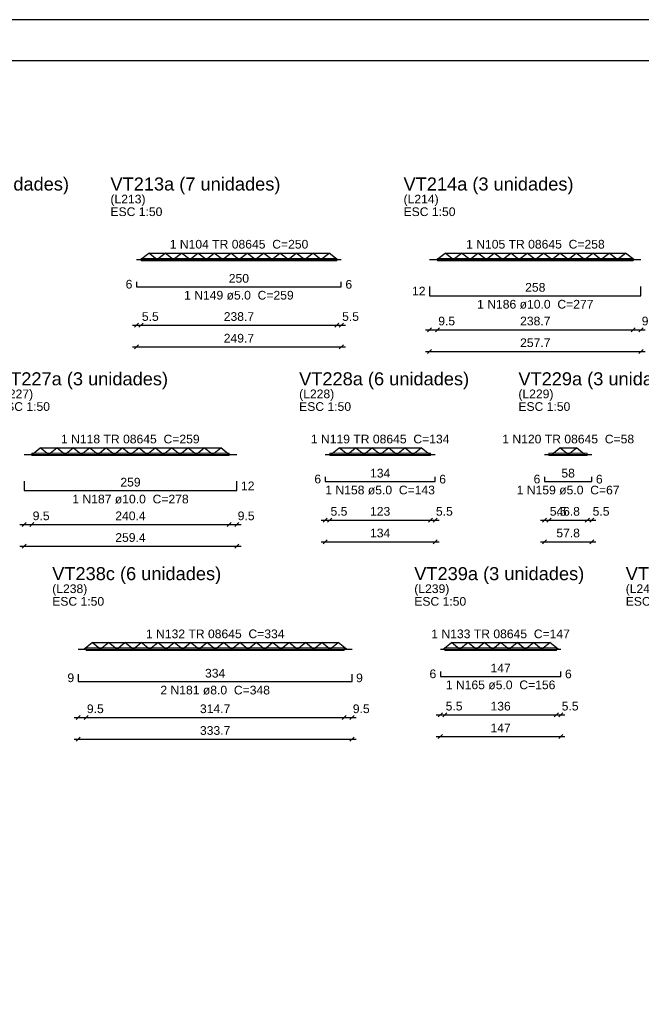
# Model space of a CAD drawing. Header units: millimetres. Extents: x 0 to 119, y 0 to 84.
# Tile 21 of 23: x 84 to 99, y 60 to 84. Entities that reach past the tile are written whole.
import ezdxf

# ---------------------------------------------------------------- set-up
doc = ezdxf.new("R2010")
doc.units = ezdxf.units.MM
doc.header["$MEASUREMENT"] = 0
doc.linetypes.add('NULL', pattern=[0])
doc.layers.get('0').update_dxf_attribs({"lineweight": 18})
for name, color, linetype, lineweight in [('Descrição da armadura', 7, 'Continuous', 0), ('DT-Armadura positiva', 2, 'Continuous', 30), ('DT-Cotas', 9, 'Continuous', 5), ('DT-Forma', 5, 'Continuous', 5), ('DT-Título', 3, 'Continuous', 20), ('Textos armaduras', 7, 'Continuous', 0)]:
    doc.layers.add(name, color=color, linetype=linetype, lineweight=lineweight)
doc.layers.add('SEDUC_MARF', color=1, linetype='Continuous')
doc.layers.add('SEDUC_MARGG', color=7, linetype='Continuous')
doc.styles.add('Arial', font='txt')
doc.dimstyles.new('UM_50.000000', dxfattribs={"dimtxt": 0.18, "dimasz": 0.1, "dimexe": 0.1, "dimexo": 0.2, "dimgap": 0, "dimtad": 1, "dimtih": 1, "dimtoh": 1, "dimdec": 1, "dimlfac": 50, "dimzin": 0, "dimdsep": 46, "dimtxsty": 'Standard', "dimcen": 0.09, "dimdle": 0.1, "dimadec": 1, "dimazin": 2, "dimtfac": 1, "dimtdec": 4, "dimtofl": 0, "dimtmove": 0, "dimatfit": 3, "dimfxl": 1, "dimtolj": 1, "dimarcsym": 0})

# ---------------------------------------------------------------- blocks, each defined once
blk = doc.blocks.new('_Oblique')
at = {"color": 0, "linetype": 'ByBlock', "lineweight": -2}
blk.add_line((-0.5, -0.5), (0.5, 0.5), dxfattribs=at)
blk = doc.blocks.new('*D58')
at = {"layer": 'Defpoints', "color": 0}
for p in [(86.572, 76.114), (91.566, 76.114), (91.566, 76.114)]:
    blk.add_point(p, dxfattribs=at)
at = {"layer": 'DT-Cotas', "color": 0, "lineweight": -2}
blk.add_line((86.472, 76.114), (91.666, 76.114), dxfattribs=at)
at = {"layer": 'DT-Cotas', "color": 0, "lineweight": -2, "xscale": 0.1, "yscale": 0.1, "zscale": 0.1, "rotation": 180}
blk.add_blockref('_Oblique', (86.572, 76.114), dxfattribs=at)
at = {"layer": 'DT-Cotas', "color": 0, "lineweight": -2, "xscale": 0.1, "yscale": 0.1, "zscale": 0.1}
blk.add_blockref('_Oblique', (91.566, 76.114), dxfattribs=at)
at = {"layer": 'DT-Cotas', "color": 7, "insert": (89.069, 76.326), "char_height": 0.2118, "attachment_point": 5, "rotation": 0.0057, "style": 'Arial'}
blk.add_mtext('\\A1;249.7', dxfattribs=at)
blk = doc.blocks.new('*D59')
at = {"layer": 'Defpoints', "color": 0}
for p in [(86.572, 76.643), (86.682, 76.643), (86.682, 76.643)]:
    blk.add_point(p, dxfattribs=at)
at = {"layer": 'DT-Cotas', "color": 0, "lineweight": -2}
blk.add_line((86.472, 76.643), (86.782, 76.643), dxfattribs=at)
at = {"layer": 'DT-Cotas', "color": 0, "lineweight": -2, "xscale": 0.1, "yscale": 0.1, "zscale": 0.1, "rotation": 180}
blk.add_blockref('_Oblique', (86.572, 76.643), dxfattribs=at)
at = {"layer": 'DT-Cotas', "color": 0, "lineweight": -2, "xscale": 0.1, "yscale": 0.1, "zscale": 0.1}
blk.add_blockref('_Oblique', (86.682, 76.643), dxfattribs=at)
at = {"layer": 'DT-Cotas', "color": 7, "insert": (86.908, 76.855), "char_height": 0.2118, "attachment_point": 5, "rotation": 0.0057, "style": 'Arial'}
blk.add_mtext('\\A1;5.5', dxfattribs=at)
blk = doc.blocks.new('*D60')
at = {"layer": 'Defpoints', "color": 0}
for p in [(86.682, 76.643), (91.456, 76.643), (91.456, 76.643)]:
    blk.add_point(p, dxfattribs=at)
at = {"layer": 'DT-Cotas', "color": 0, "lineweight": -2}
blk.add_line((86.582, 76.643), (91.556, 76.643), dxfattribs=at)
at = {"layer": 'DT-Cotas', "color": 0, "lineweight": -2, "xscale": 0.1, "yscale": 0.1, "zscale": 0.1, "rotation": 180}
blk.add_blockref('_Oblique', (86.682, 76.643), dxfattribs=at)
at = {"layer": 'DT-Cotas', "color": 0, "lineweight": -2, "xscale": 0.1, "yscale": 0.1, "zscale": 0.1}
blk.add_blockref('_Oblique', (91.456, 76.643), dxfattribs=at)
at = {"layer": 'DT-Cotas', "color": 7, "insert": (89.069, 76.855), "char_height": 0.2118, "attachment_point": 5, "rotation": 0.0057, "style": 'Arial'}
blk.add_mtext('\\A1;238.7', dxfattribs=at)
blk = doc.blocks.new('*D61')
at = {"layer": 'Defpoints', "color": 0}
for p in [(91.456, 76.643), (91.566, 76.643), (91.566, 76.643)]:
    blk.add_point(p, dxfattribs=at)
at = {"layer": 'DT-Cotas', "color": 0, "lineweight": -2}
blk.add_line((91.356, 76.643), (91.666, 76.643), dxfattribs=at)
at = {"layer": 'DT-Cotas', "color": 0, "lineweight": -2, "xscale": 0.1, "yscale": 0.1, "zscale": 0.1, "rotation": 180}
blk.add_blockref('_Oblique', (91.456, 76.643), dxfattribs=at)
at = {"layer": 'DT-Cotas', "color": 0, "lineweight": -2, "xscale": 0.1, "yscale": 0.1, "zscale": 0.1}
blk.add_blockref('_Oblique', (91.566, 76.643), dxfattribs=at)
at = {"layer": 'DT-Cotas', "color": 7, "insert": (91.791, 76.855), "char_height": 0.2118, "attachment_point": 5, "rotation": 0.0057, "style": 'Arial'}
blk.add_mtext('\\A1;5.5', dxfattribs=at)
blk = doc.blocks.new('*D62')
at = {"layer": 'Defpoints', "color": 0}
for p in [(93.719, 76.004), (98.873, 76.004), (98.873, 76.004)]:
    blk.add_point(p, dxfattribs=at)
at = {"layer": 'DT-Cotas', "color": 0, "lineweight": -2}
blk.add_line((93.619, 76.004), (98.973, 76.004), dxfattribs=at)
at = {"layer": 'DT-Cotas', "color": 0, "lineweight": -2, "xscale": 0.1, "yscale": 0.1, "zscale": 0.1, "rotation": 180}
blk.add_blockref('_Oblique', (93.719, 76.004), dxfattribs=at)
at = {"layer": 'DT-Cotas', "color": 0, "lineweight": -2, "xscale": 0.1, "yscale": 0.1, "zscale": 0.1}
blk.add_blockref('_Oblique', (98.873, 76.004), dxfattribs=at)
at = {"layer": 'DT-Cotas', "color": 7, "insert": (96.296, 76.216), "char_height": 0.2118, "attachment_point": 5, "rotation": 0.0057, "style": 'Arial'}
blk.add_mtext('\\A1;257.7', dxfattribs=at)
blk = doc.blocks.new('*D63')
at = {"layer": 'Defpoints', "color": 0}
for p in [(93.719, 76.533), (93.909, 76.533), (93.909, 76.533)]:
    blk.add_point(p, dxfattribs=at)
at = {"layer": 'DT-Cotas', "color": 0, "lineweight": -2}
blk.add_line((93.619, 76.533), (94.009, 76.533), dxfattribs=at)
at = {"layer": 'DT-Cotas', "color": 0, "lineweight": -2, "xscale": 0.1, "yscale": 0.1, "zscale": 0.1, "rotation": 180}
blk.add_blockref('_Oblique', (93.719, 76.533), dxfattribs=at)
at = {"layer": 'DT-Cotas', "color": 0, "lineweight": -2, "xscale": 0.1, "yscale": 0.1, "zscale": 0.1}
blk.add_blockref('_Oblique', (93.909, 76.533), dxfattribs=at)
at = {"layer": 'DT-Cotas', "color": 7, "insert": (94.135, 76.745), "char_height": 0.2118, "attachment_point": 5, "rotation": 0.0057, "style": 'Arial'}
blk.add_mtext('\\A1;9.5', dxfattribs=at)
blk = doc.blocks.new('*D64')
at = {"layer": 'Defpoints', "color": 0}
for p in [(93.909, 76.533), (98.683, 76.533), (98.683, 76.533)]:
    blk.add_point(p, dxfattribs=at)
at = {"layer": 'DT-Cotas', "color": 0, "lineweight": -2}
blk.add_line((93.809, 76.533), (98.783, 76.533), dxfattribs=at)
at = {"layer": 'DT-Cotas', "color": 0, "lineweight": -2, "xscale": 0.1, "yscale": 0.1, "zscale": 0.1, "rotation": 180}
blk.add_blockref('_Oblique', (93.909, 76.533), dxfattribs=at)
at = {"layer": 'DT-Cotas', "color": 0, "lineweight": -2, "xscale": 0.1, "yscale": 0.1, "zscale": 0.1}
blk.add_blockref('_Oblique', (98.683, 76.533), dxfattribs=at)
at = {"layer": 'DT-Cotas', "color": 7, "insert": (96.296, 76.745), "char_height": 0.2118, "attachment_point": 5, "rotation": 0.0057, "style": 'Arial'}
blk.add_mtext('\\A1;238.7', dxfattribs=at)
blk = doc.blocks.new('*D65')
at = {"layer": 'Defpoints', "color": 0}
for p in [(98.683, 76.533), (98.873, 76.533), (98.873, 76.533)]:
    blk.add_point(p, dxfattribs=at)
at = {"layer": 'DT-Cotas', "color": 0, "lineweight": -2}
blk.add_line((98.583, 76.533), (98.973, 76.533), dxfattribs=at)
at = {"layer": 'DT-Cotas', "color": 0, "lineweight": -2, "xscale": 0.1, "yscale": 0.1, "zscale": 0.1, "rotation": 180}
blk.add_blockref('_Oblique', (98.683, 76.533), dxfattribs=at)
at = {"layer": 'DT-Cotas', "color": 0, "lineweight": -2, "xscale": 0.1, "yscale": 0.1, "zscale": 0.1}
blk.add_blockref('_Oblique', (98.873, 76.533), dxfattribs=at)
at = {"layer": 'DT-Cotas', "color": 7, "insert": (99.098, 76.745), "char_height": 0.2118, "attachment_point": 5, "rotation": 0.0057, "style": 'Arial'}
blk.add_mtext('\\A1;9.5', dxfattribs=at)
blk = doc.blocks.new('*D118')
at = {"layer": 'Defpoints', "color": 0}
for p in [(83.831, 71.25), (89.02, 71.25), (89.02, 71.25)]:
    blk.add_point(p, dxfattribs=at)
at = {"layer": 'DT-Cotas', "color": 0, "lineweight": -2}
blk.add_line((83.731, 71.25), (89.12, 71.25), dxfattribs=at)
at = {"layer": 'DT-Cotas', "color": 0, "lineweight": -2, "xscale": 0.1, "yscale": 0.1, "zscale": 0.1, "rotation": 180}
blk.add_blockref('_Oblique', (83.831, 71.25), dxfattribs=at)
at = {"layer": 'DT-Cotas', "color": 0, "lineweight": -2, "xscale": 0.1, "yscale": 0.1, "zscale": 0.1}
blk.add_blockref('_Oblique', (89.02, 71.25), dxfattribs=at)
at = {"layer": 'DT-Cotas', "color": 7, "insert": (86.425, 71.462), "char_height": 0.2118, "attachment_point": 5, "rotation": 0.0057, "style": 'Arial'}
blk.add_mtext('\\A1;259.4', dxfattribs=at)
blk = doc.blocks.new('*D119')
at = {"layer": 'Defpoints', "color": 0}
for p in [(83.831, 71.779), (84.021, 71.779), (84.021, 71.779)]:
    blk.add_point(p, dxfattribs=at)
at = {"layer": 'DT-Cotas', "color": 0, "lineweight": -2}
blk.add_line((83.731, 71.779), (84.121, 71.779), dxfattribs=at)
at = {"layer": 'DT-Cotas', "color": 0, "lineweight": -2, "xscale": 0.1, "yscale": 0.1, "zscale": 0.1, "rotation": 180}
blk.add_blockref('_Oblique', (83.831, 71.779), dxfattribs=at)
at = {"layer": 'DT-Cotas', "color": 0, "lineweight": -2, "xscale": 0.1, "yscale": 0.1, "zscale": 0.1}
blk.add_blockref('_Oblique', (84.021, 71.779), dxfattribs=at)
at = {"layer": 'DT-Cotas', "color": 7, "insert": (84.247, 71.991), "char_height": 0.2118, "attachment_point": 5, "rotation": 0.0057, "style": 'Arial'}
blk.add_mtext('\\A1;9.5', dxfattribs=at)
blk = doc.blocks.new('*D120')
at = {"layer": 'Defpoints', "color": 0}
for p in [(84.021, 71.779), (88.83, 71.779), (88.83, 71.779)]:
    blk.add_point(p, dxfattribs=at)
at = {"layer": 'DT-Cotas', "color": 0, "lineweight": -2}
blk.add_line((83.921, 71.779), (88.93, 71.779), dxfattribs=at)
at = {"layer": 'DT-Cotas', "color": 0, "lineweight": -2, "xscale": 0.1, "yscale": 0.1, "zscale": 0.1, "rotation": 180}
blk.add_blockref('_Oblique', (84.021, 71.779), dxfattribs=at)
at = {"layer": 'DT-Cotas', "color": 0, "lineweight": -2, "xscale": 0.1, "yscale": 0.1, "zscale": 0.1}
blk.add_blockref('_Oblique', (88.83, 71.779), dxfattribs=at)
at = {"layer": 'DT-Cotas', "color": 7, "insert": (86.425, 71.991), "char_height": 0.2118, "attachment_point": 5, "rotation": 0.0057, "style": 'Arial'}
blk.add_mtext('\\A1;240.4', dxfattribs=at)
blk = doc.blocks.new('*D121')
at = {"layer": 'Defpoints', "color": 0}
for p in [(88.83, 71.779), (89.02, 71.779), (89.02, 71.779)]:
    blk.add_point(p, dxfattribs=at)
at = {"layer": 'DT-Cotas', "color": 0, "lineweight": -2}
blk.add_line((88.73, 71.779), (89.12, 71.779), dxfattribs=at)
at = {"layer": 'DT-Cotas', "color": 0, "lineweight": -2, "xscale": 0.1, "yscale": 0.1, "zscale": 0.1, "rotation": 180}
blk.add_blockref('_Oblique', (88.83, 71.779), dxfattribs=at)
at = {"layer": 'DT-Cotas', "color": 0, "lineweight": -2, "xscale": 0.1, "yscale": 0.1, "zscale": 0.1}
blk.add_blockref('_Oblique', (89.02, 71.779), dxfattribs=at)
at = {"layer": 'DT-Cotas', "color": 7, "insert": (89.245, 71.991), "char_height": 0.2118, "attachment_point": 5, "rotation": 0.0057, "style": 'Arial'}
blk.add_mtext('\\A1;9.5', dxfattribs=at)
blk = doc.blocks.new('*D122')
at = {"layer": 'Defpoints', "color": 0}
for p in [(91.173, 71.36), (93.853, 71.36), (93.853, 71.36)]:
    blk.add_point(p, dxfattribs=at)
at = {"layer": 'DT-Cotas', "color": 0, "lineweight": -2}
blk.add_line((91.073, 71.36), (93.953, 71.36), dxfattribs=at)
at = {"layer": 'DT-Cotas', "color": 0, "lineweight": -2, "xscale": 0.1, "yscale": 0.1, "zscale": 0.1, "rotation": 180}
blk.add_blockref('_Oblique', (91.173, 71.36), dxfattribs=at)
at = {"layer": 'DT-Cotas', "color": 0, "lineweight": -2, "xscale": 0.1, "yscale": 0.1, "zscale": 0.1}
blk.add_blockref('_Oblique', (93.853, 71.36), dxfattribs=at)
at = {"layer": 'DT-Cotas', "color": 7, "insert": (92.513, 71.572), "char_height": 0.2118, "attachment_point": 5, "rotation": 0.0057, "style": 'Arial'}
blk.add_mtext('\\A1;134', dxfattribs=at)
blk = doc.blocks.new('*D123')
at = {"layer": 'Defpoints', "color": 0}
for p in [(91.173, 71.889), (91.283, 71.889), (91.283, 71.889)]:
    blk.add_point(p, dxfattribs=at)
at = {"layer": 'DT-Cotas', "color": 0, "lineweight": -2}
blk.add_line((91.073, 71.889), (91.383, 71.889), dxfattribs=at)
at = {"layer": 'DT-Cotas', "color": 0, "lineweight": -2, "xscale": 0.1, "yscale": 0.1, "zscale": 0.1, "rotation": 180}
blk.add_blockref('_Oblique', (91.173, 71.889), dxfattribs=at)
at = {"layer": 'DT-Cotas', "color": 0, "lineweight": -2, "xscale": 0.1, "yscale": 0.1, "zscale": 0.1}
blk.add_blockref('_Oblique', (91.283, 71.889), dxfattribs=at)
at = {"layer": 'DT-Cotas', "color": 7, "insert": (91.509, 72.101), "char_height": 0.2118, "attachment_point": 5, "rotation": 0.0057, "style": 'Arial'}
blk.add_mtext('\\A1;5.5', dxfattribs=at)
blk = doc.blocks.new('*D124')
at = {"layer": 'Defpoints', "color": 0}
for p in [(91.283, 71.889), (93.743, 71.889), (93.743, 71.889)]:
    blk.add_point(p, dxfattribs=at)
at = {"layer": 'DT-Cotas', "color": 0, "lineweight": -2}
blk.add_line((91.183, 71.889), (93.843, 71.889), dxfattribs=at)
at = {"layer": 'DT-Cotas', "color": 0, "lineweight": -2, "xscale": 0.1, "yscale": 0.1, "zscale": 0.1, "rotation": 180}
blk.add_blockref('_Oblique', (91.283, 71.889), dxfattribs=at)
at = {"layer": 'DT-Cotas', "color": 0, "lineweight": -2, "xscale": 0.1, "yscale": 0.1, "zscale": 0.1}
blk.add_blockref('_Oblique', (93.743, 71.889), dxfattribs=at)
at = {"layer": 'DT-Cotas', "color": 7, "insert": (92.513, 72.101), "char_height": 0.2118, "attachment_point": 5, "rotation": 0.0057, "style": 'Arial'}
blk.add_mtext('\\A1;123', dxfattribs=at)
blk = doc.blocks.new('*D125')
at = {"layer": 'Defpoints', "color": 0}
for p in [(93.743, 71.889), (93.853, 71.889), (93.853, 71.889)]:
    blk.add_point(p, dxfattribs=at)
at = {"layer": 'DT-Cotas', "color": 0, "lineweight": -2}
blk.add_line((93.643, 71.889), (93.953, 71.889), dxfattribs=at)
at = {"layer": 'DT-Cotas', "color": 0, "lineweight": -2, "xscale": 0.1, "yscale": 0.1, "zscale": 0.1, "rotation": 180}
blk.add_blockref('_Oblique', (93.743, 71.889), dxfattribs=at)
at = {"layer": 'DT-Cotas', "color": 0, "lineweight": -2, "xscale": 0.1, "yscale": 0.1, "zscale": 0.1}
blk.add_blockref('_Oblique', (93.853, 71.889), dxfattribs=at)
at = {"layer": 'DT-Cotas', "color": 7, "insert": (94.079, 72.101), "char_height": 0.2118, "attachment_point": 5, "rotation": 0.0057, "style": 'Arial'}
blk.add_mtext('\\A1;5.5', dxfattribs=at)
blk = doc.blocks.new('*D126')
at = {"layer": 'Defpoints', "color": 0}
for p in [(96.519, 71.36), (97.674, 71.36), (97.674, 71.36)]:
    blk.add_point(p, dxfattribs=at)
at = {"layer": 'DT-Cotas', "color": 0, "lineweight": -2}
blk.add_line((96.419, 71.36), (97.774, 71.36), dxfattribs=at)
at = {"layer": 'DT-Cotas', "color": 0, "lineweight": -2, "xscale": 0.1, "yscale": 0.1, "zscale": 0.1, "rotation": 180}
blk.add_blockref('_Oblique', (96.519, 71.36), dxfattribs=at)
at = {"layer": 'DT-Cotas', "color": 0, "lineweight": -2, "xscale": 0.1, "yscale": 0.1, "zscale": 0.1}
blk.add_blockref('_Oblique', (97.674, 71.36), dxfattribs=at)
at = {"layer": 'DT-Cotas', "color": 7, "insert": (97.097, 71.572), "char_height": 0.2118, "attachment_point": 5, "rotation": 0.0057, "style": 'Arial'}
blk.add_mtext('\\A1;57.8', dxfattribs=at)
blk = doc.blocks.new('*D127')
at = {"layer": 'Defpoints', "color": 0}
for p in [(96.519, 71.889), (96.629, 71.889), (96.629, 71.889)]:
    blk.add_point(p, dxfattribs=at)
at = {"layer": 'DT-Cotas', "color": 0, "lineweight": -2}
blk.add_line((96.419, 71.889), (96.729, 71.889), dxfattribs=at)
at = {"layer": 'DT-Cotas', "color": 0, "lineweight": -2, "xscale": 0.1, "yscale": 0.1, "zscale": 0.1, "rotation": 180}
blk.add_blockref('_Oblique', (96.519, 71.889), dxfattribs=at)
at = {"layer": 'DT-Cotas', "color": 0, "lineweight": -2, "xscale": 0.1, "yscale": 0.1, "zscale": 0.1}
blk.add_blockref('_Oblique', (96.629, 71.889), dxfattribs=at)
at = {"layer": 'DT-Cotas', "color": 7, "insert": (96.855, 72.101), "char_height": 0.2118, "attachment_point": 5, "rotation": 0.0057, "style": 'Arial'}
blk.add_mtext('\\A1;5.5', dxfattribs=at)
blk = doc.blocks.new('*D128')
at = {"layer": 'Defpoints', "color": 0}
for p in [(96.629, 71.889), (97.564, 71.889), (97.564, 71.889)]:
    blk.add_point(p, dxfattribs=at)
at = {"layer": 'DT-Cotas', "color": 0, "lineweight": -2}
blk.add_line((96.529, 71.889), (97.664, 71.889), dxfattribs=at)
at = {"layer": 'DT-Cotas', "color": 0, "lineweight": -2, "xscale": 0.1, "yscale": 0.1, "zscale": 0.1, "rotation": 180}
blk.add_blockref('_Oblique', (96.629, 71.889), dxfattribs=at)
at = {"layer": 'DT-Cotas', "color": 0, "lineweight": -2, "xscale": 0.1, "yscale": 0.1, "zscale": 0.1}
blk.add_blockref('_Oblique', (97.564, 71.889), dxfattribs=at)
at = {"layer": 'DT-Cotas', "color": 7, "insert": (97.097, 72.101), "char_height": 0.2118, "attachment_point": 5, "rotation": 0.0057, "style": 'Arial'}
blk.add_mtext('\\A1;46.8', dxfattribs=at)
blk = doc.blocks.new('*D129')
at = {"layer": 'Defpoints', "color": 0}
for p in [(97.564, 71.889), (97.674, 71.889), (97.674, 71.889)]:
    blk.add_point(p, dxfattribs=at)
at = {"layer": 'DT-Cotas', "color": 0, "lineweight": -2}
blk.add_line((97.464, 71.889), (97.774, 71.889), dxfattribs=at)
at = {"layer": 'DT-Cotas', "color": 0, "lineweight": -2, "xscale": 0.1, "yscale": 0.1, "zscale": 0.1, "rotation": 180}
blk.add_blockref('_Oblique', (97.564, 71.889), dxfattribs=at)
at = {"layer": 'DT-Cotas', "color": 0, "lineweight": -2, "xscale": 0.1, "yscale": 0.1, "zscale": 0.1}
blk.add_blockref('_Oblique', (97.674, 71.889), dxfattribs=at)
at = {"layer": 'DT-Cotas', "color": 7, "insert": (97.9, 72.101), "char_height": 0.2118, "attachment_point": 5, "rotation": 0.0057, "style": 'Arial'}
blk.add_mtext('\\A1;5.5', dxfattribs=at)
blk = doc.blocks.new('*D178')
at = {"layer": 'Defpoints', "color": 0}
for p in [(85.152, 66.542), (91.827, 66.542), (91.827, 66.542)]:
    blk.add_point(p, dxfattribs=at)
at = {"layer": 'DT-Cotas', "color": 0, "lineweight": -2}
blk.add_line((85.052, 66.542), (91.927, 66.542), dxfattribs=at)
at = {"layer": 'DT-Cotas', "color": 0, "lineweight": -2, "xscale": 0.1, "yscale": 0.1, "zscale": 0.1, "rotation": 180}
blk.add_blockref('_Oblique', (85.152, 66.542), dxfattribs=at)
at = {"layer": 'DT-Cotas', "color": 0, "lineweight": -2, "xscale": 0.1, "yscale": 0.1, "zscale": 0.1}
blk.add_blockref('_Oblique', (91.827, 66.542), dxfattribs=at)
at = {"layer": 'DT-Cotas', "color": 7, "insert": (88.489, 66.753), "char_height": 0.2118, "attachment_point": 5, "rotation": 0.0057, "style": 'Arial'}
blk.add_mtext('\\A1;333.7', dxfattribs=at)
blk = doc.blocks.new('*D179')
at = {"layer": 'Defpoints', "color": 0}
for p in [(85.152, 67.071), (85.342, 67.071), (85.342, 67.071)]:
    blk.add_point(p, dxfattribs=at)
at = {"layer": 'DT-Cotas', "color": 0, "lineweight": -2}
blk.add_line((85.052, 67.071), (85.442, 67.071), dxfattribs=at)
at = {"layer": 'DT-Cotas', "color": 0, "lineweight": -2, "xscale": 0.1, "yscale": 0.1, "zscale": 0.1, "rotation": 180}
blk.add_blockref('_Oblique', (85.152, 67.071), dxfattribs=at)
at = {"layer": 'DT-Cotas', "color": 0, "lineweight": -2, "xscale": 0.1, "yscale": 0.1, "zscale": 0.1}
blk.add_blockref('_Oblique', (85.342, 67.071), dxfattribs=at)
at = {"layer": 'DT-Cotas', "color": 7, "insert": (85.568, 67.283), "char_height": 0.2118, "attachment_point": 5, "rotation": 0.0057, "style": 'Arial'}
blk.add_mtext('\\A1;9.5', dxfattribs=at)
blk = doc.blocks.new('*D180')
at = {"layer": 'Defpoints', "color": 0}
for p in [(85.342, 67.071), (91.637, 67.071), (91.637, 67.071)]:
    blk.add_point(p, dxfattribs=at)
at = {"layer": 'DT-Cotas', "color": 0, "lineweight": -2}
blk.add_line((85.242, 67.071), (91.737, 67.071), dxfattribs=at)
at = {"layer": 'DT-Cotas', "color": 0, "lineweight": -2, "xscale": 0.1, "yscale": 0.1, "zscale": 0.1, "rotation": 180}
blk.add_blockref('_Oblique', (85.342, 67.071), dxfattribs=at)
at = {"layer": 'DT-Cotas', "color": 0, "lineweight": -2, "xscale": 0.1, "yscale": 0.1, "zscale": 0.1}
blk.add_blockref('_Oblique', (91.637, 67.071), dxfattribs=at)
at = {"layer": 'DT-Cotas', "color": 7, "insert": (88.489, 67.283), "char_height": 0.2118, "attachment_point": 5, "rotation": 0.0057, "style": 'Arial'}
blk.add_mtext('\\A1;314.7', dxfattribs=at)
blk = doc.blocks.new('*D181')
at = {"layer": 'Defpoints', "color": 0}
for p in [(91.637, 67.071), (91.827, 67.071), (91.827, 67.071)]:
    blk.add_point(p, dxfattribs=at)
at = {"layer": 'DT-Cotas', "color": 0, "lineweight": -2}
blk.add_line((91.537, 67.071), (91.927, 67.071), dxfattribs=at)
at = {"layer": 'DT-Cotas', "color": 0, "lineweight": -2, "xscale": 0.1, "yscale": 0.1, "zscale": 0.1, "rotation": 180}
blk.add_blockref('_Oblique', (91.637, 67.071), dxfattribs=at)
at = {"layer": 'DT-Cotas', "color": 0, "lineweight": -2, "xscale": 0.1, "yscale": 0.1, "zscale": 0.1}
blk.add_blockref('_Oblique', (91.827, 67.071), dxfattribs=at)
at = {"layer": 'DT-Cotas', "color": 7, "insert": (92.052, 67.283), "char_height": 0.2118, "attachment_point": 5, "rotation": 0.0057, "style": 'Arial'}
blk.add_mtext('\\A1;9.5', dxfattribs=at)
blk = doc.blocks.new('*D182')
at = {"layer": 'Defpoints', "color": 0}
for p in [(93.98, 66.606), (96.92, 66.606), (96.92, 66.606)]:
    blk.add_point(p, dxfattribs=at)
at = {"layer": 'DT-Cotas', "color": 0, "lineweight": -2}
blk.add_line((93.88, 66.606), (97.02, 66.606), dxfattribs=at)
at = {"layer": 'DT-Cotas', "color": 0, "lineweight": -2, "xscale": 0.1, "yscale": 0.1, "zscale": 0.1, "rotation": 180}
blk.add_blockref('_Oblique', (93.98, 66.606), dxfattribs=at)
at = {"layer": 'DT-Cotas', "color": 0, "lineweight": -2, "xscale": 0.1, "yscale": 0.1, "zscale": 0.1}
blk.add_blockref('_Oblique', (96.92, 66.606), dxfattribs=at)
at = {"layer": 'DT-Cotas', "color": 7, "insert": (95.45, 66.817), "char_height": 0.2118, "attachment_point": 5, "rotation": 0.0057, "style": 'Arial'}
blk.add_mtext('\\A1;147', dxfattribs=at)
blk = doc.blocks.new('*D183')
at = {"layer": 'Defpoints', "color": 0}
for p in [(93.98, 67.135), (94.09, 67.135), (94.09, 67.135)]:
    blk.add_point(p, dxfattribs=at)
at = {"layer": 'DT-Cotas', "color": 0, "lineweight": -2}
blk.add_line((93.88, 67.135), (94.19, 67.135), dxfattribs=at)
at = {"layer": 'DT-Cotas', "color": 0, "lineweight": -2, "xscale": 0.1, "yscale": 0.1, "zscale": 0.1, "rotation": 180}
blk.add_blockref('_Oblique', (93.98, 67.135), dxfattribs=at)
at = {"layer": 'DT-Cotas', "color": 0, "lineweight": -2, "xscale": 0.1, "yscale": 0.1, "zscale": 0.1}
blk.add_blockref('_Oblique', (94.09, 67.135), dxfattribs=at)
at = {"layer": 'DT-Cotas', "color": 7, "insert": (94.316, 67.347), "char_height": 0.2118, "attachment_point": 5, "rotation": 0.0057, "style": 'Arial'}
blk.add_mtext('\\A1;5.5', dxfattribs=at)
blk = doc.blocks.new('*D184')
at = {"layer": 'Defpoints', "color": 0}
for p in [(94.09, 67.135), (96.81, 67.135), (96.81, 67.135)]:
    blk.add_point(p, dxfattribs=at)
at = {"layer": 'DT-Cotas', "color": 0, "lineweight": -2}
blk.add_line((93.99, 67.135), (96.91, 67.135), dxfattribs=at)
at = {"layer": 'DT-Cotas', "color": 0, "lineweight": -2, "xscale": 0.1, "yscale": 0.1, "zscale": 0.1, "rotation": 180}
blk.add_blockref('_Oblique', (94.09, 67.135), dxfattribs=at)
at = {"layer": 'DT-Cotas', "color": 0, "lineweight": -2, "xscale": 0.1, "yscale": 0.1, "zscale": 0.1}
blk.add_blockref('_Oblique', (96.81, 67.135), dxfattribs=at)
at = {"layer": 'DT-Cotas', "color": 7, "insert": (95.45, 67.347), "char_height": 0.2118, "attachment_point": 5, "rotation": 0.0057, "style": 'Arial'}
blk.add_mtext('\\A1;136', dxfattribs=at)
blk = doc.blocks.new('*D185')
at = {"layer": 'Defpoints', "color": 0}
for p in [(96.81, 67.135), (96.92, 67.135), (96.92, 67.135)]:
    blk.add_point(p, dxfattribs=at)
at = {"layer": 'DT-Cotas', "color": 0, "lineweight": -2}
blk.add_line((96.71, 67.135), (97.02, 67.135), dxfattribs=at)
at = {"layer": 'DT-Cotas', "color": 0, "lineweight": -2, "xscale": 0.1, "yscale": 0.1, "zscale": 0.1, "rotation": 180}
blk.add_blockref('_Oblique', (96.81, 67.135), dxfattribs=at)
at = {"layer": 'DT-Cotas', "color": 0, "lineweight": -2, "xscale": 0.1, "yscale": 0.1, "zscale": 0.1}
blk.add_blockref('_Oblique', (96.92, 67.135), dxfattribs=at)
at = {"layer": 'DT-Cotas', "color": 7, "insert": (97.146, 67.347), "char_height": 0.2118, "attachment_point": 5, "rotation": 0.0057, "style": 'Arial'}
blk.add_mtext('\\A1;5.5', dxfattribs=at)

msp = doc.modelspace()

# ---------------------------------------------------------------- linework, layer by layer
at = {"layer": 'DT-Armadura positiva'}
for p, q in [((86.6688, 78.246), (86.8688, 78.406)), ((87.0688, 78.246), (86.8688, 78.406)), ((86.8688, 78.406), (91.2688, 78.406)), ((87.0688, 78.246), (87.2688, 78.406)), ((87.4688, 78.246), (87.2688, 78.406)), ((87.4688, 78.246), (87.6688, 78.406)), ((87.8688, 78.246), (87.6688, 78.406)), ((87.8688, 78.246), (88.0688, 78.406)), ((88.2688, 78.246), (88.0688, 78.406)), ((88.2688, 78.246), (88.4688, 78.406)), ((88.6688, 78.246), (88.4688, 78.406)), ((88.6688, 78.246), (88.8688, 78.406)), ((89.0688, 78.246), (88.8688, 78.406)), ((89.0688, 78.246), (89.2688, 78.406)), ((89.4688, 78.246), (89.2688, 78.406)), ((89.4688, 78.246), (89.6688, 78.406)), ((89.8688, 78.246), (89.6688, 78.406)), ((89.8688, 78.246), (90.0688, 78.406)), ((90.2688, 78.246), (90.0688, 78.406)), ((90.2688, 78.246), (90.4688, 78.406)), ((90.6688, 78.246), (90.4688, 78.406)), ((90.6688, 78.246), (90.8688, 78.406)), ((91.0688, 78.246), (90.8688, 78.406)), ((91.0688, 78.246), (91.2688, 78.406)), ((91.4688, 78.246), (91.2688, 78.406)), ((93.896, 78.246), (94.096, 78.406)), ((94.296, 78.246), (94.096, 78.406)), ((94.096, 78.406), (98.496, 78.406)), ((94.296, 78.246), (94.496, 78.406)), ((94.696, 78.246), (94.496, 78.406)), ((94.696, 78.246), (94.896, 78.406)), ((95.096, 78.246), (94.896, 78.406)), ((95.096, 78.246), (95.296, 78.406)), ((95.496, 78.246), (95.296, 78.406)), ((95.496, 78.246), (95.696, 78.406)), ((95.896, 78.246), (95.696, 78.406)), ((95.896, 78.246), (96.096, 78.406)), ((96.296, 78.246), (96.096, 78.406)), ((96.296, 78.246), (96.496, 78.406)), ((96.696, 78.246), (96.496, 78.406)), ((96.696, 78.246), (96.896, 78.406)), ((97.096, 78.246), (96.896, 78.406)), ((97.096, 78.246), (97.296, 78.406)), ((97.496, 78.246), (97.296, 78.406)), ((97.496, 78.246), (97.696, 78.406)), ((97.896, 78.246), (97.696, 78.406)), ((97.896, 78.246), (98.096, 78.406)), ((98.296, 78.246), (98.096, 78.406)), ((98.296, 78.246), (98.496, 78.406)), ((98.696, 78.246), (98.496, 78.406)), ((86.572, 78.246), (91.5656, 78.246)), ((93.7192, 78.246), (98.8728, 78.246)), ((84.0254, 73.4918), (84.2254, 73.6518)), ((84.4254, 73.4918), (84.2254, 73.6518)), ((84.2254, 73.6518), (88.6254, 73.6518)), ((84.4254, 73.4918), (84.6254, 73.6518)), ((84.8254, 73.4918), (84.6254, 73.6518)), ((84.8254, 73.4918), (85.0254, 73.6518)), ((85.2254, 73.4918), (85.0254, 73.6518)), ((85.2254, 73.4918), (85.4254, 73.6518)), ((85.6254, 73.4918), (85.4254, 73.6518)), ((85.6254, 73.4918), (85.8254, 73.6518)), ((86.0254, 73.4918), (85.8254, 73.6518)), ((86.0254, 73.4918), (86.2254, 73.6518)), ((86.4254, 73.4918), (86.2254, 73.6518)), ((86.4254, 73.4918), (86.6254, 73.6518)), ((86.8254, 73.4918), (86.6254, 73.6518)), ((86.8254, 73.4918), (87.0254, 73.6518)), ((87.2254, 73.4918), (87.0254, 73.6518)), ((87.2254, 73.4918), (87.4254, 73.6518)), ((87.6254, 73.4918), (87.4254, 73.6518)), ((87.6254, 73.4918), (87.8254, 73.6518)), ((88.0254, 73.4918), (87.8254, 73.6518)), ((88.0254, 73.4918), (88.2254, 73.6518)), ((88.4254, 73.4918), (88.2254, 73.6518)), ((88.4254, 73.4918), (88.6254, 73.6518)), ((88.8254, 73.4918), (88.6254, 73.6518)), ((91.3132, 73.4918), (91.5132, 73.6518)), ((91.7132, 73.4918), (91.5132, 73.6518)), ((91.5132, 73.6518), (93.5132, 73.6518)), ((91.7132, 73.4918), (91.9132, 73.6518)), ((92.1132, 73.4918), (91.9132, 73.6518)), ((92.1132, 73.4918), (92.3132, 73.6518)), ((92.5132, 73.4918), (92.3132, 73.6518)), ((92.5132, 73.4918), (92.7132, 73.6518)), ((92.9132, 73.4918), (92.7132, 73.6518)), ((92.9132, 73.4918), (93.1132, 73.6518)), ((93.3132, 73.4918), (93.1132, 73.6518)), ((93.3132, 73.4918), (93.5132, 73.6518)), ((93.7132, 73.4918), (93.5132, 73.6518)), ((96.6968, 73.4918), (96.8968, 73.6518)), ((97.0968, 73.4918), (96.8968, 73.6518)), ((96.8968, 73.6518), (97.2968, 73.6518)), ((97.0968, 73.4918), (97.2968, 73.6518)), ((97.4968, 73.4918), (97.2968, 73.6518)), ((83.8312, 73.4918), (89.0196, 73.4918)), ((91.1732, 73.4918), (93.8532, 73.4918)), ((96.5192, 73.4918), (97.6744, 73.4918)), ((85.1522, 68.7376), (91.8268, 68.7376)), ((85.2895, 68.7376), (85.4895, 68.8976)), ((85.6895, 68.7376), (85.4895, 68.8976)), ((85.4895, 68.8976), (91.4895, 68.8976)), ((85.6895, 68.7376), (85.8895, 68.8976)), ((86.0895, 68.7376), (85.8895, 68.8976)), ((86.0895, 68.7376), (86.2895, 68.8976)), ((86.4895, 68.7376), (86.2895, 68.8976)), ((86.4895, 68.7376), (86.6895, 68.8976)), ((86.8895, 68.7376), (86.6895, 68.8976)), ((86.8895, 68.7376), (87.0895, 68.8976)), ((87.2895, 68.7376), (87.0895, 68.8976)), ((87.2895, 68.7376), (87.4895, 68.8976)), ((87.6895, 68.7376), (87.4895, 68.8976)), ((87.6895, 68.7376), (87.8895, 68.8976)), ((88.0895, 68.7376), (87.8895, 68.8976)), ((88.0895, 68.7376), (88.2895, 68.8976)), ((88.4895, 68.7376), (88.2895, 68.8976)), ((88.4895, 68.7376), (88.6895, 68.8976)), ((88.8895, 68.7376), (88.6895, 68.8976)), ((88.8895, 68.7376), (89.0895, 68.8976)), ((89.2895, 68.7376), (89.0895, 68.8976)), ((89.2895, 68.7376), (89.4895, 68.8976)), ((89.6895, 68.7376), (89.4895, 68.8976)), ((89.6895, 68.7376), (89.8895, 68.8976)), ((90.0895, 68.7376), (89.8895, 68.8976)), ((90.0895, 68.7376), (90.2895, 68.8976)), ((90.4895, 68.7376), (90.2895, 68.8976)), ((90.4895, 68.7376), (90.6895, 68.8976)), ((90.8895, 68.7376), (90.6895, 68.8976)), ((90.8895, 68.7376), (91.0895, 68.8976)), ((91.2895, 68.7376), (91.0895, 68.8976)), ((91.2895, 68.7376), (91.4895, 68.8976)), ((91.6895, 68.7376), (91.4895, 68.8976)), ((93.9805, 68.7376), (96.9204, 68.7376)), ((94.0504, 68.7376), (94.2504, 68.8976)), ((94.4504, 68.7376), (94.2504, 68.8976)), ((94.2504, 68.8976), (96.6504, 68.8976)), ((94.4504, 68.7376), (94.6504, 68.8976)), ((94.8504, 68.7376), (94.6504, 68.8976)), ((94.8504, 68.7376), (95.0504, 68.8976)), ((95.2504, 68.7376), (95.0504, 68.8976)), ((95.2504, 68.7376), (95.4504, 68.8976)), ((95.6504, 68.7376), (95.4504, 68.8976)), ((95.6504, 68.7376), (95.8504, 68.8976)), ((96.0504, 68.7376), (95.8504, 68.8976)), ((96.0504, 68.7376), (96.2504, 68.8976)), ((96.4504, 68.7376), (96.2504, 68.8976)), ((96.4504, 68.7376), (96.6504, 68.8976)), ((96.8504, 68.7376), (96.6504, 68.8976))]:
    msp.add_line(p, q, dxfattribs=at)
for points in [[(86.572, 77.7024), (86.572, 77.5824), (91.5656, 77.5824), (91.5656, 77.7024)], [(93.7192, 77.5924), (93.7192, 77.3624), (98.8728, 77.3624), (98.8728, 77.5924)], [(83.8312, 72.8382), (83.8312, 72.6082), (89.0196, 72.6082), (89.0196, 72.8382)], [(91.1732, 72.9482), (91.1732, 72.8282), (93.8532, 72.8282), (93.8532, 72.9482)], [(96.5192, 72.9482), (96.5192, 72.8282), (97.6744, 72.8282), (97.6744, 72.9482)], [(85.1522, 68.13), (85.1522, 67.946), (91.8268, 67.946), (91.8268, 68.13)], [(93.9805, 68.194), (93.9805, 68.074), (96.9204, 68.074), (96.9204, 68.194)]]:
    msp.add_lwpolyline(points, dxfattribs=at)
at = {"layer": 'DT-Forma'}
for points in [[(86.682, 78.216), (86.682, 78.276), (91.4556, 78.276), (91.4556, 78.216), (86.682, 78.216)], [(93.9092, 78.216), (93.9092, 78.276), (98.6828, 78.276), (98.6828, 78.216), (93.9092, 78.216)], [(84.0212, 73.4618), (84.0212, 73.5218), (88.8296, 73.5218), (88.8296, 73.4618), (84.0212, 73.4618)], [(91.2832, 73.4618), (91.2832, 73.5218), (93.7432, 73.5218), (93.7432, 73.4618), (91.2832, 73.4618)], [(96.6292, 73.4618), (96.6292, 73.5218), (97.5644, 73.5218), (97.5644, 73.4618), (96.6292, 73.4618)], [(85.3422, 68.7076), (85.3422, 68.7676), (91.6368, 68.7676), (91.6368, 68.7076), (85.3422, 68.7076)], [(94.0905, 68.7076), (94.0905, 68.7676), (96.8104, 68.7676), (96.8104, 68.7076), (94.0905, 68.7076)]]:
    msp.add_lwpolyline(points, close=True, dxfattribs=at)
at = {"layer": 'SEDUC_MARF'}
msp.add_lwpolyline([(118.9, 84.1), (0, 84.1), (0, 0), (118.9, 0)], close=True, dxfattribs=at)
at = {"layer": 'SEDUC_MARGG'}
msp.add_lwpolyline([(2.5, 1), (117.9, 1), (117.9, 83.1), (2.5, 83.1), (2.5, 1)], dxfattribs=at)

# ---------------------------------------------------------------- texts
at = {"layer": 'Descrição da armadura', "linetype": 'NULL', "char_height": 0.2118, "attachment_point": 8, "line_spacing_factor": 0.9, "style": 'Arial'}
for s, insert, width in [('1 N104 TR 08645  C=250', (89.0716, 78.5119), 6.626104), ('1 N105 TR 08645  C=258', (96.2988, 78.5119), 6.626104), ('1 N149 ø5.0  C=259', (89.0686, 77.2649), 5.239541), ('1 N186 ø10.0  C=277', (96.2958, 77.0449), 5.562109), ('1 N118 TR 08645  C=259', (86.4208, 73.7577), 6.626104), ('1 N119 TR 08645  C=134', (92.5128, 73.7577), 6.626104), ('1 N120 TR 08645  C=58', (97.0988, 73.7577), 6.303535), ('1 N187 ø10.0  C=278', (86.4258, 72.2907), 5.562109), ('1 N158 ø5.0  C=143', (92.5128, 72.5107), 5.239541), ('1 N159 ø5.0  C=67', (97.0968, 72.5107), 4.916973), ('1 N132 TR 08645  C=334', (88.4918, 69.0035), 6.626104), ('1 N133 TR 08645  C=147', (95.4501, 69.0035), 6.626104), ('1 N165 ø5.0  C=156', (95.4501, 67.7565), 5.239541), ('2 N181 ø8.0  C=348', (88.4898, 67.6285), 5.239541)]:
    msp.add_mtext(s, dxfattribs=dict(at, insert=insert, width=width))
at = {"layer": 'DT-Título', "linetype": 'NULL', "attachment_point": 7, "line_spacing_factor": 0.798, "style": 'Arial'}
for s, insert, char_height, width in [('VT212a (3 unidades)', (80.781, 79.836), 0.3177, 8.218633), ('VT213a (7 unidades)', (85.9366, 79.836), 0.3177, 8.218633), ('VT214a (3 unidades)', (93.0838, 79.836), 0.3177, 8.218633), ('(L213)', (85.9366, 79.553), 0.2118, 1.676562), ('(L214)', (93.0838, 79.553), 0.2118, 1.676562), ('ESC 1:50', (85.9366, 79.3049), 0.2118, 2.482559), ('ESC 1:50', (93.0838, 79.3049), 0.2118, 2.482559), ('VT227a (3 unidades)', (83.1958, 75.0818), 0.3177, 8.218633), ('VT228a (6 unidades)', (90.5378, 75.0818), 0.3177, 8.218633), ('VT229a (3 unidades)', (95.8838, 75.0818), 0.3177, 8.218633), ('(L227)', (83.1958, 74.7988), 0.2118, 1.676562), ('(L228)', (90.5378, 74.7988), 0.2118, 1.676562), ('(L229)', (95.8838, 74.7988), 0.2118, 1.676562), ('ESC 1:50', (83.1958, 74.5507), 0.2118, 2.482559), ('ESC 1:50', (90.5378, 74.5507), 0.2118, 2.482559), ('ESC 1:50', (95.8838, 74.5507), 0.2118, 2.482559), ('VT238c (6 unidades)', (84.5168, 70.3276), 0.3177, 8.169219), ('VT239a (3 unidades)', (93.3451, 70.3276), 0.3177, 8.218633), ('VT240a (7 unidades)', (98.5007, 70.3276), 0.3177, 8.218633), ('(L238)', (84.5168, 70.0446), 0.2118, 1.676562), ('(L239)', (93.3451, 70.0446), 0.2118, 1.676562), ('(L240)', (98.5007, 70.0446), 0.2118, 1.676562), ('ESC 1:50', (84.5168, 69.7965), 0.2118, 2.482559), ('ESC 1:50', (93.3451, 69.7965), 0.2118, 2.482559), ('ESC 1:50', (98.5007, 69.7965), 0.2118, 2.482559)]:
    msp.add_mtext(s, dxfattribs=dict(at, insert=insert, char_height=char_height, width=width))
at = {"layer": 'Textos armaduras', "linetype": 'NULL', "char_height": 0.2118, "line_spacing_factor": 0.9, "style": 'Arial'}
for s, insert, width, attachment_point in [('250', (89.0688, 77.6797), 1.367705, 8), ('6', (86.472, 77.5365), 0.722568, 9), ('6', (91.6656, 77.7483), 0.722568, 1), ('12', (93.6192, 77.3715), 1.045137, 9), ('258', (96.296, 77.4597), 1.367705, 8), ('6', (91.0732, 72.7823), 0.722568, 9), ('134', (92.5132, 72.9255), 1.367705, 8), ('6', (96.4192, 72.7823), 0.722568, 9), ('58', (97.0968, 72.9255), 1.045137, 8), ('259', (86.4254, 72.7055), 1.367705, 8), ('12', (89.1196, 72.8291), 1.045137, 1), ('6', (93.9532, 72.9941), 0.722568, 1), ('6', (97.7744, 72.9941), 0.722568, 1), ('334', (88.4895, 68.0433), 1.367705, 8), ('6', (93.8805, 68.0281), 0.722568, 9), ('147', (95.4504, 68.1713), 1.367705, 8), ('6', (97.0204, 68.2399), 0.722568, 1), ('9', (85.0522, 67.9321), 0.722568, 9), ('9', (91.9268, 68.1439), 0.722568, 1)]:
    msp.add_mtext(s, dxfattribs=dict(at, insert=insert, width=width, attachment_point=attachment_point))

# ---------------------------------------------------------------- dimensions: what is measured, and where the dimension line sits
at = {"layer": 'DT-Cotas'}
for base, p1, p2, picture, middle in [((86.682, 76.6434), (86.572, 76.6434), (86.682, 76.6434), '*D59', (86.9075, 76.8552)), ((91.4556, 76.6434), (86.682, 76.6434), (91.4556, 76.6434), '*D60', (89.0688, 76.8552)), ((91.5656, 76.6434), (91.4556, 76.6434), (91.5656, 76.6434), '*D61', (91.7911, 76.8552)), ((93.9092, 76.5334), (93.7192, 76.5334), (93.9092, 76.5334), '*D63', (94.1348, 76.7452)), ((98.6828, 76.5334), (93.9092, 76.5334), (98.6828, 76.5334), '*D64', (96.296, 76.7452)), ((98.8728, 76.5334), (98.6828, 76.5334), (98.8728, 76.5334), '*D65', (99.0984, 76.7452)), ((91.5656, 76.1139), (86.572, 76.1139), (91.5656, 76.1139), '*D58', (89.0688, 76.3257)), ((98.8728, 76.0039), (93.7192, 76.0039), (98.8728, 76.0039), '*D62', (96.296, 76.2157)), ((84.0212, 71.7792), (83.8312, 71.7792), (84.0212, 71.7792), '*D119', (84.2467, 71.991)), ((88.8296, 71.7792), (84.0212, 71.7792), (88.8296, 71.7792), '*D120', (86.4254, 71.991)), ((89.0196, 71.7792), (88.8296, 71.7792), (89.0196, 71.7792), '*D121', (89.2451, 71.991)), ((91.2832, 71.8892), (91.1732, 71.8892), (91.2832, 71.8892), '*D123', (91.5088, 72.101)), ((93.7432, 71.8892), (91.2832, 71.8892), (93.7432, 71.8892), '*D124', (92.5132, 72.101)), ((93.8532, 71.8892), (93.7432, 71.8892), (93.8532, 71.8892), '*D125', (94.0788, 72.101)), ((96.6292, 71.8892), (96.5192, 71.8892), (96.6292, 71.8892), '*D127', (96.8548, 72.101)), ((97.5644, 71.8892), (96.6292, 71.8892), (97.5644, 71.8892), '*D128', (97.0968, 72.101)), ((97.6744, 71.8892), (97.5644, 71.8892), (97.6744, 71.8892), '*D129', (97.9, 72.101)), ((93.8532, 71.3597), (91.1732, 71.3597), (93.8532, 71.3597), '*D122', (92.5132, 71.5715)), ((97.6744, 71.3597), (96.5192, 71.3597), (97.6744, 71.3597), '*D126', (97.0968, 71.5715)), ((89.0196, 71.2497), (83.8312, 71.2497), (89.0196, 71.2497), '*D118', (86.4254, 71.4615)), ((85.3422, 67.071), (85.1522, 67.071), (85.3422, 67.071), '*D179', (85.5678, 67.2828)), ((91.6368, 67.071), (85.3422, 67.071), (91.6368, 67.071), '*D180', (88.4895, 67.2828)), ((91.8268, 67.071), (91.6368, 67.071), (91.8268, 67.071), '*D181', (92.0523, 67.2828)), ((94.0905, 67.135), (93.9805, 67.135), (94.0905, 67.135), '*D183', (94.316, 67.3468)), ((96.8104, 67.135), (94.0905, 67.135), (96.8104, 67.135), '*D184', (95.4504, 67.3468)), ((96.9204, 67.135), (96.8104, 67.135), (96.9204, 67.135), '*D185', (97.146, 67.3468)), ((91.8268, 66.5415), (85.1522, 66.5415), (91.8268, 66.5415), '*D178', (88.4895, 66.7533)), ((96.9204, 66.6055), (93.9805, 66.6055), (96.9204, 66.6055), '*D182', (95.4504, 66.8173))]:
    dim = msp.add_linear_dim(base=base, p1=p1, p2=p2, dimstyle='UM_50.000000', override={"dimtxt": 0.2118, "dimasz": 0.1, "dimexe": 0.1, "dimexo": 0.2, "dimtad": 1, "dimtih": 0, "dimtoh": 0, "dimdec": 1, "dimlfac": 50, "dimzin": 8, "dimtxsty": 'Arial', "dimblk": 'Oblique', "dimblk1": 'Oblique', "dimblk2": 'Oblique', "dimsah": 1, "dimdle": 0.1, "dimse1": 1, "dimse2": 1, "dimclrt": 7, "dimadec": 1, "dimazin": 3, "dimtmove": 2, "dimldrblk": 'Oblique'}, dxfattribs=at)
    dim.commit()
    dim.dimension.update_dxf_attribs({"geometry": picture, "text_midpoint": middle, "dimtype": 160, "text_rotation": 0.00573})

doc.saveas('drawing.dxf')
